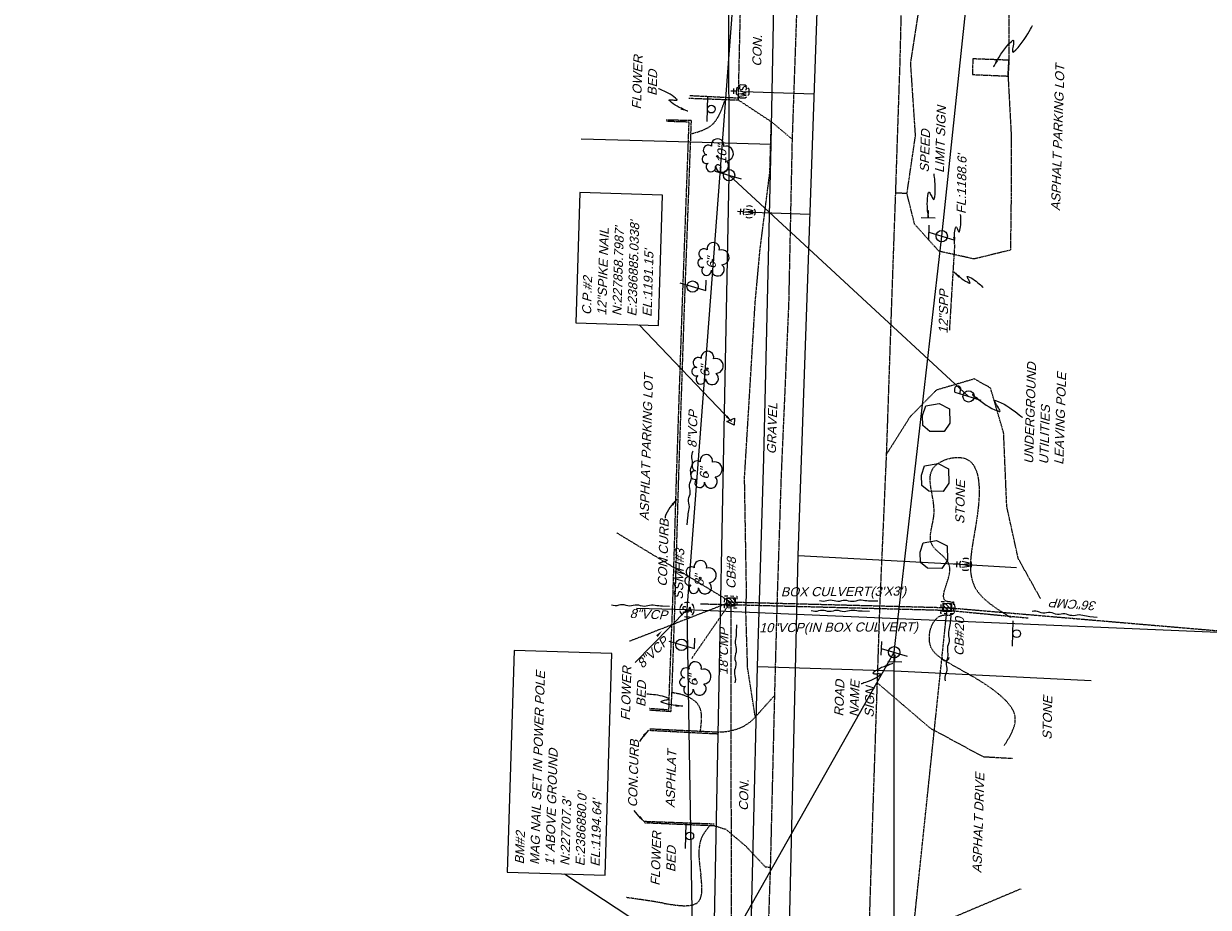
# Model space of a CAD drawing. Header units: feet. Extents: x 2383222 to 2387286, y 226448 to 228577.
# Tile 10 of 15: x 2386690 to 2387016, y 227725 to 227968. Entities that reach past the tile are written whole.
import ezdxf
from ezdxf import colors
from ezdxf.entities.mleader import LeaderData, LeaderLine
from ezdxf.math import Vec2, Vec3

# ---------------------------------------------------------------- set-up
doc = ezdxf.new("R2010")
doc.units = ezdxf.units.FT
doc.header["$MEASUREMENT"] = 0
for name, pattern in [('elecex', [0]), ('gasex', [0]), ('OhDOT_USTN1', [0.055, 0.014, -0.041]), ('OhDOT_USTN3', [0.22, 0.165, -0.055]), ('OhDOT_USTN5', [0.11, 0.055, -0.055]), ('REDO_Drainage01', [1.6, 0.85, -0.75]), ('sanex', [0]), ('teleex', [0]), ('waterex', [0])]:
    doc.linetypes.add(name, pattern=pattern)
for name, color, linetype in [('DR_X_Cells', 121, 'Continuous'), ('DR_X_Culvert', 4, 'OhDOT_USTN1'), ('DR_X_Erosion_Control', 7, 'OhDOT_USTN1'), ('DR_X_Storm_Sewer', 151, 'OhDOT_USTN5'), ('DR_X_Text', 7, 'Continuous'), ('DV_X_Property_Line', 7, 'Continuous'), ('PV_X_Curb', 120, 'OhDOT_USTN1'), ('PV_X_Driveway', 7, 'OhDOT_USTN5'), ('PV_X_EOP', 7, 'OhDOT_USTN3'), ('PV_X_Parking_Lot', 7, 'OhDOT_USTN5'), ('PV_X_Text', 7, 'Continuous'), ('RD_X_Cells', 7, 'Continuous'), ('RD_X_Concrete_Pad', 9, 'OhDOT_USTN5'), ('RD_X_Misc_Items', 1, 'OhDOT_USTN3'), ('RD_X_Text', 7, 'Continuous'), ('SN_X_Private', 40, 'Continuous'), ('SN_X_Public', 3, 'Continuous'), ('SN_X_Text', 7, 'Continuous'), ('SV_P_Control_Cells_Set', 7, 'Continuous'), ('SV_X_Text', 7, 'Continuous'), ('UT_X_Electric', 1, 'elecex'), ('UT_X_Electric_Cells', 1, 'Continuous'), ('UT_X_Electric_Text', 7, 'Continuous'), ('UT_X_Gas', 2, 'gasex'), ('UT_X_Misc_Cells', 7, 'Continuous'), ('UT_X_Sanitary_Line', 3, 'sanex'), ('UT_X_Sanitary_Text', 7, 'Continuous'), ('UT_X_Telecom', 30, 'teleex'), ('UT_X_Water', 133, 'waterex'), ('UT_X_Water_Cells', 131, 'Continuous'), ('VG_X_Cells', 3, 'Continuous'), ('VG_X_Flower_Bed', 3, 'OhDOT_USTN1'), ('VG_X_Text', 7, 'Continuous')]:
    doc.layers.add(name, color=color, linetype=linetype)
doc.layers.add('SC_Scratch7', color=140, linetype='Continuous', plot=False)
doc.styles.add('Slanted Normal (0.125) Font 31', font='arial.ttf', dxfattribs={"oblique": 15, "height": 0.125})
doc.styles.get("Standard").update_dxf_attribs({"font": 'arial.ttf'})
doc.dimstyles.get("Standard").update_dxf_attribs({"dimtxt": 0.18, "dimasz": 0.18, "dimexe": 0.18, "dimexo": 0.0625, "dimgap": 0.09, "dimtad": 0, "dimtih": 1, "dimtoh": 1, "dimdec": 4, "dimzin": 0, "dimdsep": 46, "dimtxsty": 'Standard', "dimcen": 0.09, "dimadec": 0, "dimazin": 0, "dimtfac": 1, "dimtdec": 4, "dimtofl": 0, "dimtmove": 0, "dimatfit": 3, "dimfxl": 1, "dimtolj": 1, "dimtzin": 0, "dimarcsym": 0})

# ---------------------------------------------------------------- blocks, each defined once
blk = doc.blocks.new('PP')
at = {"linetype": 'Continuous'}
for p, q in [((0.043, 0.16), (-0.037, -0.14)), ((0.043, 0.16), (0.085, 0.16)), ((0.026, 0.096), (0.085, 0.096))]:
    blk.add_line(p, q, dxfattribs=at)
blk.add_circle((0, 0), 0.065, dxfattribs=at)
at = {"linetype": 'Continuous', "extrusion": (0, 0, -1)}
blk.add_arc((-0.086, 0.128), 0.0319, 88.8767, 271.1233, dxfattribs=at)
blk = doc.blocks.new('TELP')
at = {"linetype": 'Continuous'}
for p, q in [((0.12, 0.15), (-0.04, 0.15)), ((0.04, 0.15), (-0.04, -0.15))]:
    blk.add_line(p, q, dxfattribs=at)
blk.add_circle((0, 0), 0.065, dxfattribs=at)
blk = doc.blocks.new('TLP(TELEPHONE LINE POLE)')
at = {"xscale": 12, "yscale": 12, "zscale": 12}
blk.add_blockref('TELP', (0, 0), dxfattribs=at)
blk = doc.blocks.new('DM')
at = {"layer": 'UT_X_Misc_Cells', "linetype": 'Continuous', "lineweight": 0}
h = blk.add_hatch(color=2, dxfattribs=at)
edge = h.paths.add_edge_path()
edge.add_arc((0, 0), 0.01, 0, 360)
at = {"layer": 'UT_X_Misc_Cells', "color": 2, "linetype": 'Continuous', "lineweight": 0}
blk.add_arc((0.04, 0), 0.04, 90, 270, dxfattribs=at)
blk = doc.blocks.new('DM_GUY WIRE ANCHOR')
at = {"xscale": 12, "yscale": 12, "zscale": 12}
blk.add_blockref('DM', (0, 0), dxfattribs=at)
blk = doc.blocks.new('LPOLE')
at = {"linetype": 'Continuous', "flags": 128}
blk.add_lwpolyline([(0.039, 0.148), (-0.039, -0.152), (0.079, -0.152)], dxfattribs=at)
at = {"linetype": 'Continuous'}
blk.add_circle((0, 0), 0.065, dxfattribs=at)
blk = doc.blocks.new('TREE')
at = {"linetype": 'Continuous'}
blk.add_circle((0, 0), 0.012, dxfattribs=at)
for centre, radius, start, end in [((-0.049, 0.168), 0.0658, 354.0047, 205.9741), ((0.091, 0.141), 0.0776, 323.83, 165.0376), ((-0.143, -0.077), 0.0987, 96.1722, 320.5737), ((-0.165, 0.093), 0.0735, 39.0625, 279.5412), ((0.173, 0.002), 0.0957, 259.1453, 101.4596), ((0.047, -0.13), 0.114, 184.9476, 19.4572)]:
    blk.add_arc(centre, radius, start, end, dxfattribs=at)
blk = doc.blocks.new('T')
at = {"layer": 'DV_X_Property_Line', "xscale": 12, "yscale": 12, "zscale": 12}
blk.add_blockref('TREE', (0, 0), dxfattribs=at)
blk = doc.blocks.new('WSS')
at = {"layer": 'UT_X_Water_Cells', "color": 133, "linetype": 'Continuous', "lineweight": 0}
for p, q in [((0, 0.074), (0, 0.138)), ((0.032, 0.106), (-0.032, 0.106)), ((0.02, 0.008), (0.055, -0.01))]:
    blk.add_line(p, q, dxfattribs=at)
at = {"layer": 'UT_X_Water_Cells', "color": 133, "linetype": 'Continuous', "lineweight": 0, "flags": 128}
for points in [[(-0.059, 0.045), (-0.074, 0.03), (-0.074, -0.03), (-0.059, -0.045)], [(-0.055, 0.035), (-0.041, -0.041), (-0.027, 0.035), (-0.013, -0.041), (0.001, 0.035)], [(0.045, 0.059), (0.03, 0.074), (-0.03, 0.074), (-0.045, 0.059)], [(0.059, -0.045), (0.074, -0.03), (0.074, 0.03), (0.059, 0.045)], [(-0.045, -0.059), (-0.03, -0.074), (0.03, -0.074), (0.045, -0.059)]]:
    blk.add_lwpolyline(points, dxfattribs=at)
at = {"layer": 'UT_X_Water_Cells', "color": 133, "linetype": 'Continuous', "lineweight": 0, "extrusion": (0, 0, -1)}
for centre, radius, start, end in [((-0.028, 0.02), 0.0135, 303.6324, 53.7413), ((-0.039, -0.005), 0.04, 61.3463, 118.6537), ((-0.037, -0.009), 0.0316, 235.6037, 316.3305), ((-0.044, -0.022), 0.017, 132.0642, 228.5117)]:
    blk.add_arc(centre, radius, start, end, dxfattribs=at)
blk = doc.blocks.new('SV-SIGN1')
blk.add_line((-0.432, 0.133), (0.432, 0.133))
blk.add_circle((0, 0), 0.133)
blk = doc.blocks.new('WGV')
at = {"layer": 'UT_X_Water_Cells', "color": 133, "linetype": 'Continuous', "lineweight": 0}
for p, q in [((0.032, 0.102), (-0.032, 0.102)), ((0, 0.07), (0, 0.134))]:
    blk.add_line(p, q, dxfattribs=at)
at = {"layer": 'UT_X_Water_Cells', "color": 133, "linetype": 'Continuous', "lineweight": 0, "flags": 128}
blk.add_lwpolyline([(-0.032, 0.041), (-0.016, -0.045), (0, 0.041), (0.016, -0.045), (0.032, 0.041)], dxfattribs=at)
at = {"layer": 'UT_X_Water_Cells', "color": 133, "linetype": 'Continuous', "lineweight": 0, "extrusion": (0, 0, -1)}
blk.add_arc((0, 0), 0.07, 330.0184, 29.9816, dxfattribs=at)
at = {"layer": 'UT_X_Water_Cells', "color": 133, "linetype": 'Continuous', "lineweight": 0}
for start, end in [(60.0184, 120.0157), (330.0184, 29.9816), (239.9843, 299.9816)]:
    blk.add_arc((0, 0), 0.07, start, end, dxfattribs=at)
blk = doc.blocks.new('SGN1P')
at = {"layer": 'SN_X_Public', "color": 3, "linetype": 'Continuous', "lineweight": 0}
for p, q in [((0, 0), (-0.08, 0)), ((0, 0.08), (0, -0.08))]:
    blk.add_line(p, q, dxfattribs=at)
blk = doc.blocks.new('SIGNPB_PUBLIC SIGN')
at = {"xscale": 12, "yscale": 12, "zscale": 12}
blk.add_blockref('SGN1P', (0, 0), dxfattribs=at)
blk = doc.blocks.new('CBS_CATCH BASIN RECTANGLE')
at = {"linetype": 'Continuous', "lineweight": 0}
for p, q in [((-1.15, -0.61), (0.61, 1.15)), ((-1.15, 0.52), (-0.52, 1.15)), ((-0.55, -1.15), (1.15, 0.55)), ((0.58, -1.15), (1.15, -0.58))]:
    blk.add_line(p, q, dxfattribs=at)
at = {"linetype": 'REDO_Drainage01', "lineweight": 0}
for points in [[(-1.67, 1.67), (1.67, 1.67), (1.67, -1.67), (-1.67, -1.67), (-1.67, 1.67)], [(-1, 1), (1, 1), (1, -1), (-1, -1), (-1, 1)]]:
    blk.add_lwpolyline(points, close=True, dxfattribs=at)
at = {"linetype": 'Continuous', "lineweight": 0, "flags": 128}
blk.add_lwpolyline([(-1.15, 1.15), (1.15, 1.15), (1.15, -1.15), (-1.15, -1.15), (-1.15, 1.15)], close=True, dxfattribs=at)
blk = doc.blocks.new('ROCK')
at = {"layer": 'RD_X_Cells', "color": 120, "linetype": 'Continuous', "lineweight": 0, "flags": 128}
blk.add_lwpolyline([(-0.153, -0.097), (-0.157, 0.068), (-0.094, 0.152), (0.024, 0.158), (0.134, 0.126), (0.164, -0.027), (0.107, -0.15), (-0.056, -0.157), (-0.153, -0.097)], dxfattribs=at)
blk = doc.blocks.new('SPT8')
at = {"color": 0, "linetype": 'Continuous'}
blk.add_lwpolyline([(-0.5, -0.36), (0, 0.64), (0.5, -0.36)], close=True, dxfattribs=at)
blk = doc.blocks.new('smh')
at = {"linetype": 'Continuous', "flags": 128}
for points in [[(-0.33, 0.69), (-0.36, 0.71), (-0.4, 0.74), (-0.51, 0.78), (-0.65, 0.8), (-0.75, 0.8), (-0.79, 0.8), (-0.95, 0.76), (-1.09, 0.69), (-1.18, 0.59), (-1.2, 0.49), (-1.2, 0.41), (-1.18, 0.31), (-1.08, 0.22), (-0.38, -0.16), (-0.32, -0.21), (-0.29, -0.26), (-0.27, -0.33), (-0.27, -0.41), (-0.28, -0.48), (-0.29, -0.53), (-0.32, -0.6), (-0.34, -0.65), (-0.37, -0.69), (-0.41, -0.72), (-0.45, -0.75), (-0.5, -0.77), (-0.53, -0.79), (-0.65, -0.8), (-0.82, -0.8), (-0.94, -0.77), (-1.1, -0.69), (-1.2, -0.61)], [(0.21, -0.8), (0.71, 0.8), (1.2, -0.8)], [(1.08, -0.42), (0.34, -0.42)]]:
    blk.add_lwpolyline(points, dxfattribs=at)
at = {"linetype": 'Continuous'}
for start, end in [(130.0806, 170.0721), (70.0577, 110.1061), (10.0169, 50.0392), (190.0169, 230.0392), (250.0577, 290.0473), (310.0114, 350.0264)]:
    blk.add_arc((0, 0), 2, start, end, dxfattribs=at)

msp = doc.modelspace()

# ---------------------------------------------------------------- linework, layer by layer
at = {"layer": 'DR_X_Culvert'}
msp.add_line((2386946.44, 227907.61), (2386944.98, 227883.88), dxfattribs=at)
at = {"layer": 'DR_X_Erosion_Control'}
msp.add_spline([(2386960.14, 227769.62, 1188.28), (2386963.12, 227777.43, 1188.1), (2386957.75, 227784.41, 1188.88), (2386943.91, 227792.9, 1188.92), (2386939.81, 227797.05, 1189.15), (2386943.56, 227805.55, 1188.58), (2386945.99, 227805.84, 1188.89), (2386946.16, 227808.74, 1188.83), (2386944.36, 227809.28, 1188.54), (2386945.09, 227818.61, 1189.26), (2386940.18, 227824.94, 1189.4), (2386940.77, 227833.5, 1189.39), (2386940.69, 227846.17, 1189.54), (2386949.09, 227848.7, 1189.86), (2386952.84, 227834.23, 1189.74), (2386952.4, 227812.56, 1189.07), (2386961.87, 227804.89, 1189.53)], degree=3, dxfattribs=at)
at = {"layer": 'DR_X_Storm_Sewer'}
for p, q in [((2386853.46, 227828.15), (2386884.78, 227809.13)), ((2386884.78, 227809.13), (2386856.92, 227798.31)), ((2386873.95, 227793.44), (2386884.78, 227809.13)), ((2386876.48, 227808.63), (2386944.54, 227806.85)), ((2386884.78, 227809.13), (2386944.4, 227807.58)), ((2386884.78, 227809.13), (2386884.93, 227699)), ((2386919.75, 227572.68), (2386944.4, 227807.58)), ((2386944.4, 227807.58), (2387145.1, 227790.45)), ((2386944.54, 227806.85), (2386966.71, 227804.73))]:
    msp.add_line(p, q, dxfattribs=at)
at = {"layer": 'PV_X_Curb'}
for points in [[(2386886.81, 227947.82), (2386873.48, 227948.49)], [(2386873.26, 227947.84), (2386886.89, 227947.34)], [(2386867.02, 227941.9), (2386873.87, 227941.75), (2386871.94, 227889.67), (2386870.37, 227843.17), (2386869.4, 227809.89), (2386868.51, 227784.07), (2386868.26, 227778.92), (2386862.33, 227779.33)], [(2386862.43, 227779.86), (2386867.77, 227779.47), (2386867.92, 227785.38), (2386868.86, 227809.91), (2386869.85, 227843.22), (2386871.42, 227889.65), (2386873.32, 227941.25), (2386867.08, 227941.43)], [(2386881.29, 227772.77), (2386879.81, 227772.82), (2386862.43, 227773.72)], [(2386862.48, 227774.23), (2386879.82, 227773.41), (2386881.25, 227773.33)], [(2386880.35, 227747.51), (2386878.72, 227747.54), (2386861, 227748.29)], [(2386861.12, 227748.76), (2386880.26, 227748.05)]]:
    msp.add_lwpolyline(points, dxfattribs=at)
at = {"layer": 'PV_X_Driveway'}
msp.add_line((2386886.89, 227947.34), (2386887.49, 227973.4), dxfattribs=at)
for points in [[(2386933.32, 227921.57), (2386935.67, 227937.55), (2386934.34, 227957.48), (2386939.18, 227988.71), (2386941.35, 228011.35), (2386948.01, 228053.75), (2386950.2, 228061.05), (2386951.12, 228071.71)], [(2386886.89, 227947.34), (2386895.97, 227941.36), (2386901.68, 227936.55)], [(2386891.54, 227777.45), (2386889.44, 227790.94), (2386888.94, 227806.92), (2386889.14, 227811.4), (2386888.59, 227843.4), (2386891.51, 227891.46), (2386892.87, 227906.21), (2386895.56, 227927.47), (2386895.97, 227941.36)], [(2386961.81, 227906.01), (2386951.78, 227903.56), (2386942.12, 227905.7), (2386935.42, 227913.14), (2386933.32, 227921.57), (2386930.22, 227921.73)], [(2386970.1, 227810.06), (2386963.96, 227821.09), (2386960.81, 227835.4), (2386959.94, 227855.68), (2386956.34, 227868.03), (2386951.87, 227870.53), (2386941.42, 227867.46), (2386934.14, 227860.09), (2386927.71, 227849.87)], [(2386925.17, 227786.85), (2386939.66, 227774.44), (2386954.26, 227766.55), (2386962.38, 227766.08)], [(2386880.35, 227747.51), (2386883.42, 227746.57), (2386888.99, 227741.86), (2386894.25, 227736.22), (2386895.67, 227736.11)], [(2386964.72, 227730.13), (2386946.44, 227722.45), (2386933.63, 227710.35), (2386922.17, 227694.47)]]:
    msp.add_lwpolyline(points, dxfattribs=at)
msp.add_lwpolyline([(2386881.25, 227773.33, 0.104331), (2386887.73, 227774.64, 0.099372), (2386891.54, 227777.45), (2386896.82, 227783.35)], format="xyb", dxfattribs=at)
at = {"layer": 'PV_X_EOP'}
msp.add_lwpolyline([(2386919.63, 228534.49), (2386918.82, 228491.94), (2386917.45, 228449.07), (2386915.61, 228384.79), (2386915.23, 228356.29), (2386913.98, 228311.14), (2386912.77, 228268.11), (2386912.15, 228251.63), (2386911.46, 228226.57), (2386911.08, 228198.42), (2386908.79, 228150.5), (2386906.65, 228115.62), (2386905.3, 228085.02), (2386904.79, 228042.54), (2386903.88, 228002.52), (2386903.31, 227982.91), (2386901.68, 227936.55), (2386900.72, 227891.16), (2386898.64, 227843.51), (2386897.53, 227809.43), (2386896.82, 227783.35), (2386895.67, 227736.11), (2386894.25, 227694.14)], dxfattribs=at)
msp.add_lwpolyline([(2386922.17, 227694.47), (2386923.84, 227747.52), (2386925.17, 227786.85), (2386925.86, 227807.67), (2386927.71, 227849.87), (2386929.06, 227889.13), (2386930.22, 227921.73), (2386930.75, 227937.8), (2386931.43, 227957.67), (2386932.18, 227988.35), (2386932.61, 228011.76), (2386934.05, 228058.02), (2386935.08, 228094.72), (2386936.18, 228133.41), (2386936.19, 228146.5), (2386937.5, 228215.47), (2386939.66, 228253.72), (2386941.05, 228298.36), (2386942.74, 228344.01), (2386944.25, 228384.41), (2386947.93, 228416.6, -0.054613), (2386962.2, 228461.54, -0.274647), (2387010.33, 228488.52)], format="xyb", dxfattribs=at)
at = {"layer": 'PV_X_Parking_Lot'}
msp.add_lwpolyline([(2386961.28, 228053.1), (2386960.57, 228041.12), (2386960.73, 228012.36), (2386961.38, 227987.32), (2386961.39, 227958.28), (2386961.33, 227957.13), (2386961.15, 227953.92), (2386962.03, 227937.42), (2386961.99, 227920.6), (2386961.81, 227906.01)], dxfattribs=at)
at = {"layer": 'PV_X_Text'}
for points in [[(2386869.97, 227837.42), (2386868.95, 227836.27), (2386868.05, 227835.11), (2386867.24, 227833.85), (2386866.94, 227833.23), (2386866.76, 227832.67), (2386866.7, 227832.22)], [(2386862.11, 227773.85), (2386861.09, 227772.69), (2386860.2, 227771.54), (2386859.68, 227770.75)], [(2386861.09, 227748.54), (2386859.98, 227749.61), (2386858.99, 227750.68), (2386858.21, 227751.7)]]:
    msp.add_lwpolyline(points, dxfattribs=at)
for points in [[(2386868.95, 227835.67), (2386868.44, 227836.1), (2386869.97, 227837.42)], [(2386861.09, 227772.1), (2386860.58, 227772.53), (2386862.11, 227773.85)], [(2386859.93, 227750.2), (2386859.45, 227749.73), (2386861.09, 227748.54)]]:
    msp.add_solid(points, dxfattribs=at)
at = {"layer": 'RD_X_Concrete_Pad'}
msp.add_lwpolyline([(2386961.39, 227958.28), (2386951.46, 227958.66), (2386951.33, 227954.34), (2386961.15, 227953.92)], close=True, dxfattribs=at)
at = {"layer": 'RD_X_Text'}
msp.add_lwpolyline([(2386957.19, 227956.45), (2386957.24, 227956.55), (2386957.38, 227956.82), (2386957.6, 227957.24), (2386957.9, 227957.79), (2386958.27, 227958.43), (2386958.69, 227959.15), (2386959.17, 227959.91), (2386959.7, 227960.68), (2386960.26, 227961.46), (2386960.85, 227962.19), (2386961.46, 227962.87), (2386962.09, 227963.46), (2386962.4, 227963.72), (2386962.58, 227963.79), (2386962.67, 227963.7), (2386962.7, 227963.47), (2386962.68, 227963.13), (2386962.62, 227962.72), (2386962.55, 227962.28), (2386962.47, 227961.82), (2386962.4, 227961.39), (2386962.36, 227961.01), (2386962.36, 227960.72), (2386962.42, 227960.56), (2386962.55, 227960.54), (2386962.65, 227960.6), (2386963.28, 227961.14), (2386963.9, 227961.78), (2386964.51, 227962.49), (2386965.08, 227963.25), (2386965.63, 227964.03), (2386966.13, 227964.8), (2386966.58, 227965.54), (2386966.98, 227966.22), (2386967.31, 227966.82), (2386967.58, 227967.31), (2386967.76, 227967.66), (2386967.85, 227967.85), (2386967.86, 227967.87)], dxfattribs=at)
msp.add_solid([(2386957.83, 227958.37), (2386958.42, 227958.06), (2386957.19, 227956.45)], dxfattribs=at)
at = {"layer": 'SC_Scratch7'}
for points in [[(2386946.44, 227907.61), (2386946.44, 227907.66), (2386946.42, 227907.82), (2386946.41, 227908.08), (2386946.39, 227908.41), (2386946.38, 227908.8), (2386946.37, 227909.24), (2386946.37, 227909.72), (2386946.39, 227910.22), (2386946.43, 227910.73), (2386946.5, 227911.23), (2386946.58, 227911.7), (2386946.7, 227912.15), (2386946.77, 227912.35), (2386946.83, 227912.43), (2386946.9, 227912.42), (2386946.98, 227912.32), (2386947.06, 227912.17), (2386947.15, 227911.97), (2386947.24, 227911.75), (2386947.34, 227911.53), (2386947.43, 227911.32), (2386947.51, 227911.14), (2386947.6, 227911.02), (2386947.67, 227910.96), (2386947.73, 227910.99), (2386947.76, 227911.04), (2386947.89, 227911.46), (2386948, 227911.93), (2386948.07, 227912.42), (2386948.12, 227912.92), (2386948.15, 227913.43), (2386948.16, 227913.92), (2386948.16, 227914.38), (2386948.15, 227914.8), (2386948.14, 227915.16), (2386948.12, 227915.45), (2386948.1, 227915.66), (2386948.09, 227915.78), (2386948.09, 227915.79)], [(2386946.26, 227900.01), (2386946.3, 227899.96), (2386946.43, 227899.84), (2386946.64, 227899.64), (2386946.91, 227899.39), (2386947.23, 227899.1), (2386947.61, 227898.79), (2386948.02, 227898.45), (2386948.46, 227898.12), (2386948.92, 227897.79), (2386949.39, 227897.49), (2386949.86, 227897.23), (2386950.32, 227897.02), (2386950.55, 227896.94), (2386950.66, 227896.93), (2386950.7, 227897), (2386950.67, 227897.14), (2386950.58, 227897.32), (2386950.47, 227897.54), (2386950.33, 227897.79), (2386950.19, 227898.03), (2386950.06, 227898.26), (2386949.96, 227898.47), (2386949.9, 227898.63), (2386949.9, 227898.74), (2386949.97, 227898.77), (2386950.04, 227898.76), (2386950.5, 227898.58), (2386950.96, 227898.34), (2386951.44, 227898.06), (2386951.9, 227897.74), (2386952.35, 227897.41), (2386952.78, 227897.07), (2386953.18, 227896.75), (2386953.53, 227896.44), (2386953.83, 227896.17), (2386954.07, 227895.94), (2386954.23, 227895.78), (2386954.32, 227895.69), (2386954.33, 227895.68)]]:
    msp.add_lwpolyline(points, dxfattribs=at)
for points, format in [([(2386872.83, 227830.38), (2386872.97, 227832.37, -0.041595), (2386873.29, 227834.35, 0.125362), (2386873.26, 227836.36, -0.167832), (2386873.41, 227838.35, 0.167832), (2386873.55, 227840.35, -0.167832), (2386873.7, 227842.34, 0.167832), (2386873.84, 227844.34, -0.167832), (2386873.99, 227846.33, 0.167832), (2386874.13, 227848.33, -0.167832), (2386874.28, 227850.32, 0.036221), (2386874.42, 227850.74, 0.036221)], "xyb"), ([(2386867.96, 227807.92), (2386865.96, 227807.97, -0.041595), (2386863.96, 227808.18, 0.125362), (2386861.96, 227808.05, -0.167832), (2386859.96, 227808.1, 0.167832), (2386857.96, 227808.14, -0.167832), (2386855.96, 227808.18, 0.167832), (2386853.96, 227808.22, -0.167832), (2386851.96, 227808.27, -0.167832)], "xyb"), ([(2386925.25, 227809.34), (2386923.25, 227809.35, -0.041595), (2386921.25, 227809.54, 0.125362), (2386919.25, 227809.39, -0.167832), (2386917.25, 227809.4, 0.167832), (2386915.25, 227809.42, -0.167832), (2386913.25, 227809.44, 0.167832), (2386911.25, 227809.45, -0.167832), (2386909.25, 227809.47, -0.167832)], "xyb"), ([(2386922.98, 227806.55), (2386920.98, 227806.57, -0.041595), (2386918.98, 227806.75, 0.125362), (2386916.98, 227806.6, -0.167832), (2386914.98, 227806.62, 0.167832), (2386912.98, 227806.64, -0.167832), (2386910.98, 227806.65, 0.167832), (2386908.98, 227806.67, -0.167832), (2386906.98, 227806.69, -0.167832)], "xyb"), ([(2386945.36, 227805.33), (2386945.19, 227803.34, -0.041595), (2386944.86, 227801.36, 0.125362), (2386944.86, 227799.35, -0.167832), (2386944.69, 227797.36, 0.167832), (2386944.52, 227795.37, -0.167832), (2386944.35, 227793.37, 0.167832), (2386944.19, 227791.38, -0.167832), (2386944.02, 227789.39, 0.167832), (2386943.85, 227787.4, 0.167832)], "xyb"), ([(2386985.71, 227804.9), (2386983.72, 227805.08, -0.041595), (2386981.74, 227805.42, 0.125362), (2386979.73, 227805.44, -0.167832), (2386977.74, 227805.62, 0.167832), (2386975.75, 227805.8, -0.167832), (2386973.76, 227805.98, 0.167832), (2386971.76, 227806.16, -0.167832), (2386969.77, 227806.34, 0.167832), (2386967.78, 227806.52, 0.167832)], "xyb"), ([(2386865.85, 227801.17, 0, 0.667, 0), (2386864.46, 227799.73, 0, 0, -0.041595), (2386862.95, 227798.41, 0, 0, 0.125362), (2386861.68, 227796.86, 0, 0, -0.167832), (2386860.29, 227795.42, 0, 0, 0.167832), (2386858.9, 227793.98, 0, 0, -0.070005), (2386858.44, 227793.27, 0, 0, -0.070005)], "xyseb"), ([(2386886.37, 227802.82), (2386886.31, 227800.82, -0.041595), (2386886.08, 227798.83, 0.125362), (2386886.18, 227796.82, -0.167832), (2386886.12, 227794.82, 0.167832), (2386886.06, 227792.83, -0.167832), (2386886, 227790.83, 0.167832), (2386885.94, 227788.83, -0.167832), (2386885.87, 227786.83, -0.167832)], "xyb")]:
    msp.add_lwpolyline(points, format=format, dxfattribs=at)
for points in [[(2386946, 227909.58), (2386946.66, 227909.62), (2386946.44, 227907.61)], [(2386947.95, 227898.89), (2386947.5, 227898.41), (2386946.26, 227900.01)]]:
    msp.add_solid(points, dxfattribs=at)
at = {"layer": 'SN_X_Text'}
for points in [[(2386939.28, 227914.99), (2386939.26, 227915.07), (2386939.23, 227915.31), (2386939.17, 227915.67), (2386939.11, 227916.14), (2386939.05, 227916.71), (2386938.99, 227917.35), (2386938.95, 227918.04), (2386938.92, 227918.76), (2386938.93, 227919.49), (2386938.96, 227920.21), (2386939.03, 227920.91), (2386939.16, 227921.56), (2386939.24, 227921.87), (2386939.31, 227921.99), (2386939.41, 227921.97), (2386939.53, 227921.85), (2386939.67, 227921.63), (2386939.82, 227921.36), (2386939.98, 227921.06), (2386940.14, 227920.74), (2386940.29, 227920.45), (2386940.44, 227920.21), (2386940.57, 227920.03), (2386940.68, 227919.96), (2386940.77, 227920.01), (2386940.8, 227920.09), (2386940.95, 227920.71), (2386941.05, 227921.39), (2386941.1, 227922.1), (2386941.12, 227922.83), (2386941.1, 227923.56), (2386941.07, 227924.27), (2386941.02, 227924.93), (2386940.96, 227925.54), (2386940.89, 227926.06), (2386940.84, 227926.48), (2386940.79, 227926.78), (2386940.77, 227926.94), (2386940.76, 227926.96)], [(2386929.41, 227792.19), (2386929.34, 227792.17), (2386929.15, 227792.11), (2386928.84, 227792.01), (2386928.45, 227791.88), (2386927.98, 227791.72), (2386927.46, 227791.53), (2386926.9, 227791.3), (2386926.33, 227791.05), (2386925.75, 227790.77), (2386925.2, 227790.47), (2386924.68, 227790.15), (2386924.22, 227789.81), (2386924.01, 227789.63), (2386923.94, 227789.52), (2386923.99, 227789.45), (2386924.15, 227789.41), (2386924.38, 227789.39), (2386924.67, 227789.39), (2386924.98, 227789.39), (2386925.31, 227789.4), (2386925.61, 227789.4), (2386925.87, 227789.39), (2386926.07, 227789.36), (2386926.18, 227789.3), (2386926.17, 227789.21), (2386926.12, 227789.15), (2386925.69, 227788.8), (2386925.2, 227788.47), (2386924.66, 227788.16), (2386924.09, 227787.87), (2386923.51, 227787.6), (2386922.94, 227787.37), (2386922.4, 227787.16), (2386921.91, 227786.98), (2386921.47, 227786.83), (2386921.12, 227786.72), (2386920.87, 227786.64), (2386920.73, 227786.6), (2386920.72, 227786.6)]]:
    msp.add_lwpolyline(points, dxfattribs=at)
for points in [[(2386938.67, 227916.93), (2386939.33, 227917.02), (2386939.28, 227914.99)], [(2386927.62, 227791.25), (2386927.41, 227791.88), (2386929.41, 227792.19)]]:
    msp.add_solid(points, dxfattribs=at)
at = {"layer": 'SV_X_Text'}
for points in [[(2386864.85, 227885.24), (2386865.96, 227921.16), (2386843.2, 227921.86), (2386842.09, 227885.94)], [(2386850.18, 227733.88), (2386852.06, 227794.92), (2386825.1, 227795.76), (2386823.21, 227734.72)]]:
    msp.add_lwpolyline(points, close=True, dxfattribs=at)
at = {"layer": 'UT_X_Electric'}
for points in [[(2386950.29, 227865.72), (2386884.33, 227926.63), (2386884.15, 228015.55), (2386889.17, 228152.84), (2386893.32, 228259.39), (2386895.59, 228345.16), (2386690.07, 228339.55)], [(2386880.02, 227707.27), (2386884.33, 227926.63)]]:
    msp.add_lwpolyline(points, dxfattribs=at)
at = {"layer": 'UT_X_Electric_Text'}
msp.add_lwpolyline([(2386951.26, 227866.28), (2386951.34, 227866.21), (2386951.57, 227866.02), (2386951.93, 227865.71), (2386952.4, 227865.33), (2386952.97, 227864.88), (2386953.63, 227864.38), (2386954.35, 227863.87), (2386955.12, 227863.36), (2386955.91, 227862.86), (2386956.73, 227862.41), (2386957.54, 227862.02), (2386958.33, 227861.72), (2386958.71, 227861.61), (2386958.9, 227861.6), (2386958.95, 227861.73), (2386958.88, 227861.95), (2386958.72, 227862.26), (2386958.5, 227862.61), (2386958.25, 227863), (2386957.99, 227863.39), (2386957.75, 227863.77), (2386957.56, 227864.1), (2386957.44, 227864.37), (2386957.43, 227864.55), (2386957.54, 227864.61), (2386957.66, 227864.59), (2386958.43, 227864.34), (2386959.23, 227863.99), (2386960.05, 227863.57), (2386960.86, 227863.09), (2386961.64, 227862.59), (2386962.39, 227862.07), (2386963.08, 227861.56), (2386963.69, 227861.09), (2386964.22, 227860.67), (2386964.64, 227860.32), (2386964.93, 227860.07), (2386965.09, 227859.93), (2386965.11, 227859.92)], dxfattribs=at)
msp.add_solid([(2386953.01, 227865.26), (2386952.58, 227864.74), (2386951.26, 227866.28)], dxfattribs=at)
at = {"layer": 'UT_X_Gas'}
for points in [[(2386889.74, 227692.21), (2386892.17, 227791.41), (2386893.93, 227848.7), (2386895.88, 227935.14), (2386896.79, 227978.35), (2386895.75, 227994.96), (2386895.64, 228001.82), (2386892.23, 228028.46), (2386891.09, 228085.02), (2386889.82, 228117.56), (2386890.9, 228148.98), (2386895.18, 228216.93), (2386894.99, 228254.95), (2386895.61, 228271.13), (2386888.8, 228326.76), (2386908.37, 228336.45), (2386909.93, 228390.76), (2386912.85, 228455.7), (2386916.12, 228576.57)], [(2386843.6, 227936.63), (2386873.79, 227935.83), (2386895.88, 227935.14)], [(2386892.17, 227791.41), (2386929.92, 227790.17), (2386984.05, 227787.47)]]:
    msp.add_lwpolyline(points, dxfattribs=at)
at = {"layer": 'UT_X_Sanitary_Line'}
for p, q in [((2386872.77, 227807.03), (2386858.51, 227792.44)), ((2386858.86, 227807.44), (2386872.77, 227807.03))]:
    msp.add_line(p, q, dxfattribs=at)
for points in [[(2386832.37, 227243.57), (2386881.96, 227254.98), (2386872.77, 227807.03), (2386885.25, 227972.02), (2386896.53, 228189.89), (2386900.56, 228320.22)], [(2386872.77, 227807.03), (2387096.35, 227797.53)]]:
    msp.add_lwpolyline(points, dxfattribs=at)
at = {"layer": 'UT_X_Telecom'}
for points in [[(2386942.89, 227909.84), (2386956.82, 228040.91), (2386967.92, 228128.78), (2386981.09, 228244.62)], [(2386880.02, 227707.27), (2386929.79, 227795.29), (2386942.89, 227909.84)], [(2386929.67, 227593.63), (2386929.79, 227795.29)]]:
    msp.add_lwpolyline(points, dxfattribs=at)
at = {"layer": 'UT_X_Water'}
for p, q in [((2386888.09, 227949.69), (2386907.76, 227949.01)), ((2386888.2, 227916.57), (2386906.61, 227915.93))]:
    msp.add_line(p, q, dxfattribs=at)
for points in [[(2386888.3, 227204.2), (2386891.45, 227317.03), (2386892.9, 227357.99), (2386893.99, 227413.83), (2386898.2, 227601.78), (2386903.36, 227821.93), (2386909.01, 227984.95), (2386909.14, 227987.42), (2386909.55, 228007.46), (2386910.79, 228052.37), (2386910.91, 228053.54), (2386918.15, 228362.9), (2386918.49, 228364.85), (2386920.94, 228444.6), (2386924.42, 228561.37)], [(2386903.36, 227821.93), (2386949.47, 227819.45), (2386963.51, 227818.63)]]:
    msp.add_lwpolyline(points, dxfattribs=at)
at = {"layer": 'VG_X_Flower_Bed'}
for points in [[(2386873.79, 227938.01, 0.004622), (2386875.12, 227938.38, 0.007568), (2386875.99, 227938.64, 0.011758), (2386876.83, 227938.94, 0.037868), (2386878.39, 227939.65, 0.10611), (2386880.56, 227941.53, 0.041005), (2386881.47, 227942.96, 0.02064), (2386882.04, 227944.15, 0.01274), (2386882.55, 227945.41, 0.00434), (2386882.86, 227946.27, 0.002394), (2386883.17, 227947.14)], [(2386876.46, 227773.75, 0.006293), (2386876.64, 227775.34, 0.018059), (2386876.75, 227776.9, 0.026518), (2386876.72, 227778.13, 0.040324), (2386876.53, 227779.27, 0.056313), (2386876.15, 227780.31, 0.082432), (2386875.23, 227781.53, 0.051868), (2386874.15, 227782.38, 0.044277), (2386872.64, 227783.15, 0.04808), (2386870.02, 227783.91, 0.008982), (2386869.07, 227784.08, 0.001889), (2386868.59, 227784.16)], [(2386856.07, 227727.74, -0.004784), (2386862.28, 227726.85, -0.004984), (2386866.48, 227726.16, 0.007283), (2386868.71, 227725.8, 0.009981), (2386870.18, 227725.62, 0.015819), (2386871.58, 227725.52, 0.031355), (2386873.19, 227725.56, 0.053746), (2386874.56, 227725.82, 0.09049), (2386875.62, 227726.37, 0.106253), (2386876.33, 227727.26, 0.060003), (2386876.66, 227728.18, 0.039386), (2386876.82, 227729.28, 0.024777), (2386876.85, 227730.51, 0.014828), (2386876.77, 227731.85, 0.010099), (2386876.54, 227734.03, -0.005743), (2386876.18, 227737.08, -0.010409), (2386876.06, 227738.61, -0.016293), (2386876.02, 227740.12, -0.047446), (2386876.25, 227742.6, -0.096722), (2386877.34, 227745.33, -0.013755), (2386877.7, 227745.87, -0.015584), (2386878.48, 227746.9, -0.003879), (2386878.89, 227747.4)]]:
    msp.add_lwpolyline(points, format="xyb", dxfattribs=at)
at = {"layer": 'VG_X_Text'}
for points in [[(2386872.96, 227944.23), (2386872.9, 227944.26), (2386872.71, 227944.33), (2386872.42, 227944.45), (2386872.04, 227944.61), (2386871.6, 227944.81), (2386871.1, 227945.04), (2386870.57, 227945.31), (2386870.03, 227945.6), (2386869.49, 227945.92), (2386868.97, 227946.26), (2386868.49, 227946.62), (2386868.06, 227946.99), (2386867.87, 227947.18), (2386867.81, 227947.29), (2386867.87, 227947.36), (2386868.03, 227947.39), (2386868.25, 227947.39), (2386868.53, 227947.37), (2386868.84, 227947.34), (2386869.15, 227947.31), (2386869.45, 227947.29), (2386869.71, 227947.28), (2386869.9, 227947.29), (2386870.01, 227947.34), (2386870.01, 227947.43), (2386869.97, 227947.49), (2386869.57, 227947.87), (2386869.12, 227948.24), (2386868.61, 227948.59), (2386868.08, 227948.92), (2386867.54, 227949.22), (2386867, 227949.5), (2386866.49, 227949.75), (2386866.01, 227949.97), (2386865.6, 227950.15), (2386865.26, 227950.29), (2386865.02, 227950.38), (2386864.89, 227950.43), (2386864.88, 227950.44)], [(2386871.6, 227780.46), (2386871.53, 227780.46), (2386871.33, 227780.47), (2386871, 227780.49), (2386870.58, 227780.51), (2386870.09, 227780.56), (2386869.53, 227780.61), (2386868.93, 227780.69), (2386868.3, 227780.79), (2386867.67, 227780.92), (2386867.05, 227781.07), (2386866.46, 227781.26), (2386865.92, 227781.47), (2386865.68, 227781.59), (2386865.58, 227781.68), (2386865.62, 227781.77), (2386865.76, 227781.85), (2386865.98, 227781.93), (2386866.26, 227782), (2386866.58, 227782.07), (2386866.89, 227782.15), (2386867.19, 227782.22), (2386867.45, 227782.3), (2386867.63, 227782.38), (2386867.73, 227782.46), (2386867.7, 227782.55), (2386867.63, 227782.59), (2386867.12, 227782.83), (2386866.56, 227783.03), (2386865.95, 227783.2), (2386865.33, 227783.33), (2386864.7, 227783.45), (2386864.08, 227783.54), (2386863.5, 227783.6), (2386862.97, 227783.65), (2386862.51, 227783.69), (2386862.13, 227783.71), (2386861.87, 227783.72), (2386861.72, 227783.73), (2386861.71, 227783.73)]]:
    msp.add_lwpolyline(points, dxfattribs=at)
for points in [[(2386870.99, 227944.7), (2386871.25, 227945.32), (2386872.96, 227944.23)], [(2386869.59, 227780.25), (2386869.63, 227780.92), (2386871.6, 227780.46)]]:
    msp.add_solid(points, dxfattribs=at)

# ---------------------------------------------------------------- block references
at = {"layer": 'DR_X_Cells', "rotation": 88.23333334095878}
for p in [(2386884.78, 227809.13), (2386944.4, 227807.58)]:
    msp.add_blockref('CBS_CATCH BASIN RECTANGLE', p, dxfattribs=at)
at = {"layer": 'PV_X_Curb'}
msp.add_blockref('smh', (2386872.77, 227807.03), dxfattribs=at)
at = {"layer": 'RD_X_Misc_Items', "xscale": 24, "yscale": 24, "zscale": 24, "rotation": 88.23333334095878}
for p in [(2386941.39, 227859.82), (2386941.11, 227843.33), (2386940.72, 227822.12)]:
    msp.add_blockref('ROCK', p, dxfattribs=at)
at = {"layer": 'SN_X_Private', "xscale": 8, "yscale": 8, "zscale": 8, "rotation": 88.23333334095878}
for p in [(2386879.44, 227944.82), (2386963.51, 227800.42), (2386873.51, 227744.7)]:
    msp.add_blockref('SV-SIGN1', p, dxfattribs=at)
at = {"layer": 'SN_X_Public', "xscale": 2, "yscale": 2, "zscale": 2, "rotation": 268.2333333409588}
for p in [(2386939.19, 227914.86), (2386929.98, 227792.63)]:
    msp.add_blockref('SIGNPB_PUBLIC SIGN', p, dxfattribs=at)
at = {"layer": 'SV_P_Control_Cells_Set', "xscale": 2, "yscale": 2, "zscale": 2, "rotation": 88.23333334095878}
msp.add_blockref('SPT8', (2386885.03, 227858.8, 1191.15), dxfattribs=at)
at = {"layer": 'UT_X_Electric_Cells', "rotation": 88.23333334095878}
for name, p, xscale, yscale, zscale in [('PP', (2386884.33, 227926.63), 24, 24, 24), ('TLP(TELEPHONE LINE POLE)', (2386942.89, 227909.84), 2, 2, 2), ('LPOLE', (2386874.29, 227895.95), 24, 24, 24), ('PP', (2386950.29, 227865.72), 24, 24, 24), ('LPOLE', (2386871.23, 227797.34), 24, 24, 24), ('TLP(TELEPHONE LINE POLE)', (2386929.79, 227795.29), 2, 2, 2), ('DM_GUY WIRE ANCHOR', (2386943.91, 227792.9), 2, 2, 2)]:
    msp.add_blockref(name, p, dxfattribs=dict(at, xscale=xscale, yscale=yscale, zscale=zscale))
at = {"layer": 'UT_X_Water_Cells', "xscale": 24, "yscale": 24, "zscale": 24, "rotation": 88.23333334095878}
for name, p in [('WSS', (2386888.09, 227949.69)), ('WGV', (2386889.88, 227916.51)), ('WGV', (2386949.47, 227819.45))]:
    msp.add_blockref(name, p, dxfattribs=at)
at = {"layer": 'VG_X_Cells', "xscale": 1.5, "yscale": 1.5, "zscale": 1.5, "rotation": 88.23333334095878}
for p in [(2386881.11, 227931.82), (2386879.9, 227903.26), (2386878.31, 227873.34), (2386878, 227844.86), (2386876.38, 227815.72), (2386874.93, 227787.85)]:
    msp.add_blockref('T', p, dxfattribs=at)

# ---------------------------------------------------------------- texts
at = {"layer": 'DR_X_Text', "style": 'Slanted Normal (0.125) Font 31', "oblique": 15}
for s, rotation, p in [('12"SPP', 89.0881, (2386944.52, 227882.99)), ('STONE', 89.0881, (2386949.11, 227830.58)), ('CB#8', 89.0881, (2386886.08, 227812.68)), ("BOX CULVERT(3'X3')", 0.3772, (2386898.58, 227810.66)), ('36"CMP', 175.8684, (2386985.68, 227809.26)), ('18"CMP', 89.0881, (2386883.94, 227789.05)), ('10"VCP(IN BOX CULVERT)', 0.3772, (2386892.62, 227800.79)), ('CB#20', 89.0881, (2386948.89, 227794.25)), ('STONE', 89.0881, (2386973.14, 227771.19))]:
    msp.add_text(s, height=2.5, rotation=rotation, dxfattribs=at).set_placement(p)
at = {"layer": 'PV_X_Text', "char_height": 2.5, "attachment_point": 1, "rotation": 88.2333, "style": 'Slanted Normal (0.125) Font 31'}
for s, insert, width in [('CON.', (2386890.67, 227956.58), 44.2227), ('ASPHALT PARKING LOT', (2386972.97, 227916.86), 44.2227), ('ASPHLAT PARKING LOT', (2386859.67, 227831.58), 44.2227), ('GRAVEL', (2386894.7, 227849.85), 44.2227), ('CON.CURB ', (2386864.67, 227813.4), 18.0684), ('CON.CURB ', (2386856.46, 227752.64), 18.0684), ('ASPHLAT', (2386866.83, 227752.51), 44.2227), ('CON.', (2386887, 227751.65), 44.2227), ('ASPHALT DRIVE', (2386951.31, 227734.55), 30.4913)]:
    msp.add_mtext(s, dxfattribs=dict(at, insert=insert, width=width))
at = {"layer": 'SC_Scratch7', "style": 'Slanted Normal (0.125) Font 31', "oblique": 15}
msp.add_text("FL:1188.6'", height=2.5, rotation=89.0881, dxfattribs=at).set_placement((2386949.48, 227915.93))
at = {"layer": 'SN_X_Text', "char_height": 2.5, "width": 30.4913, "attachment_point": 1, "rotation": 88.2333, "style": 'Slanted Normal (0.125) Font 31'}
for s, insert in [('SPEED \\PLIMIT SIGN', (2386936.83, 227927.44)), ('ROAD \\PNAME\\PSIGN', (2386913.3, 227777.65))]:
    msp.add_mtext(s, dxfattribs=dict(at, insert=insert))
at = {"layer": 'SV_X_Text', "char_height": 2.5, "attachment_point": 4, "rotation": 88.2333, "style": 'Slanted Normal (0.125) Font 31'}
for s, insert in [('C.P.#2\\P12"SPIKE NAIL\\PN:227858.7987\'^JE:2386885.0338\'^JEL:1191.15\'', (2386853.41, 227887.89)), ("BM#2\\PMAG NAIL SET IN POWER POLE\\P1' ABOVE GROUND\\PN:227707.3'^JE:2386880.0'^JEL:1194.64'", (2386837.02, 227736.59))]:
    msp.add_mtext(s, dxfattribs=dict(at, insert=insert))
at = {"layer": 'UT_X_Electric_Text', "insert": (2386965.56, 227847.2), "char_height": 2.5, "width": 30.4913, "attachment_point": 1, "rotation": 88.2333, "style": 'Slanted Normal (0.125) Font 31'}
msp.add_mtext('UNDERGROUND UTILITIES LEAVING POLE', dxfattribs=at)
at = {"layer": 'UT_X_Sanitary_Text', "char_height": 2.5, "width": 34.8615, "attachment_point": 1, "style": 'Slanted Normal (0.125) Font 31'}
for s, insert, rotation in [('8"VCP', (2386872.86, 227851.59), 88.2333), ('SSMH#3', (2386869.08, 227809.84), 88.2333), ('8"VCP', (2386857.04, 227807.26), 357.3439), ('8"VCP', (2386858.72, 227792.49), 44.5387)]:
    msp.add_mtext(s, dxfattribs=dict(at, insert=insert, rotation=rotation))
at = {"layer": 'VG_X_Text', "char_height": 2.5, "rotation": 88.2333, "style": 'Slanted Normal (0.125) Font 31'}
for s, insert, width, attachment_point in [('FLOWER \\PBED', (2386857.8, 227952.25), 14.4865, 2), ('10"', (2386881, 227929.86), 34.2799, 1), ('6"', (2386878.14, 227900.92), 34.2799, 1), ('6"', (2386876.38, 227871.15), 34.2799, 1), ('6"', (2386876.23, 227842.93), 34.2799, 1), ('8"', (2386874.79, 227813.48), 34.2799, 1), ('FLOWER \\PBED', (2386854.73, 227783.99), 14.4865, 2), ('6"', (2386873.12, 227785.97), 34.2799, 1), ('FLOWER \\PBED', (2386862.94, 227738.52), 14.4865, 2)]:
    msp.add_mtext(s, dxfattribs=dict(at, insert=insert, width=width, attachment_point=attachment_point))

# ---------------------------------------------------------------- leaders
at = {"layer": 'RD_X_Text'}
ml = msp.add_multileader_mtext('Standard', dxfattribs=at)
ml.set_content('\\pxi-3,l4,t4;(6) CON. BLOCKS', color=256, style='Slanted Normal (0.125) Font 31')
ml.set_leader_properties(color=9)
ml.build(insert=Vec2(0, 0))
ml.multileader.update_dxf_attribs({"text_right_attachment_type": 3, "dogleg_length": 0.125, "arrow_head_size": 2.5, "scale": 20})
ctx = ml.context
ctx.base_point, ctx.scale, ctx.char_height, ctx.arrow_head_size, ctx.landing_gap_size, ctx.plane_origin, ctx.plane_x_axis, ctx.plane_y_axis = Vec3(2386977.91, 228059.22), 20, 2.5, 2.5, 1.2, Vec3(2386972.28, 228087.53), Vec3(0.03054, 0.999534), Vec3(-0.999534, 0.03054)
ctx.right_attachment, ctx.text_align_type = 3, 2
notes = []
notes.append((ctx, [(1, (1, 1, 0), (2386979.01, 228093.7), (-0.03054, -0.999534), 2.5, [(0, [(2386970.97, 228097.24)], 0, [])])]))
ctx.mtext.insert, ctx.mtext.text_direction, ctx.mtext.rotation, ctx.mtext.width, ctx.mtext.alignment, ctx.mtext.flow_direction = Vec3(2386977.24, 228090.05), Vec3(0.03054, 0.999534), 1.540251, 35.1215, 3, 5
ml = msp.add_multileader_mtext('Standard', dxfattribs=at)
ml.set_content('\\pxi-3,l4,t4;R. WALL', color=256, style='Slanted Normal (0.125) Font 31')
ml.set_leader_properties(color=9)
ml.build(insert=Vec2(0, 0))
ml.multileader.update_dxf_attribs({"text_right_attachment_type": 3, "dogleg_length": 0.125, "arrow_head_size": 2.5, "scale": 20})
ctx = ml.context
ctx.base_point, ctx.scale, ctx.char_height, ctx.arrow_head_size, ctx.landing_gap_size, ctx.plane_origin, ctx.plane_x_axis, ctx.plane_y_axis = Vec3(2386983.33, 228059.92, 1197), 20, 2.5, 2.5, 1.2, Vec3(2386957.46, 228080.88, 1197), Vec3(0.03054, 0.999534), Vec3(-0.999534, 0.03054)
ctx.right_attachment, ctx.text_align_type = 3, 2
notes.append((ctx, [(0, (1, 1, 0), (2386983.26, 228057.42, 1197), (0.03054, 0.999534), 2.5, [(1, [(2386969.83, 228053.63, 1197), (2386971.69, 228058.09, 1197)], 0, [])])]))
ctx.mtext.insert, ctx.mtext.text_direction, ctx.mtext.rotation, ctx.mtext.width, ctx.mtext.alignment, ctx.mtext.flow_direction = Vec3(2386982.55, 228075.39, 1197), Vec3(0.03054, 0.999534), 1.540251, 35.1215, 3, 5
at = {"layer": 'SV_X_Text'}
for points in [[(2386885.03, 227858.8), (2386859.6, 227885.4)], [(2386880.02, 227707.27), (2386839.04, 227734.23)]]:
    msp.add_leader(points, dimstyle='Standard', override={"dimscale": 20, "dimtxt": 0.02, "dimasz": 0.1}, dxfattribs=at)
for ctx, leaders in notes:
    for number, flags, end, landing, length, lines in leaders:
        leader = LeaderData()
        leader.index, (leader.has_last_leader_line, leader.has_dogleg_vector, leader.attachment_direction) = number, flags
        leader.last_leader_point, leader.dogleg_vector, leader.dogleg_length = Vec3(end), Vec3(landing), length
        for number, points, colour, breaks in lines:
            line = LeaderLine()
            line.index, line.vertices, line.color, line.breaks = number, Vec3.list(points), colors.encode_raw_color(colour), breaks
            leader.lines.append(line)
        ctx.leaders.append(leader)

doc.saveas('drawing.dxf')
